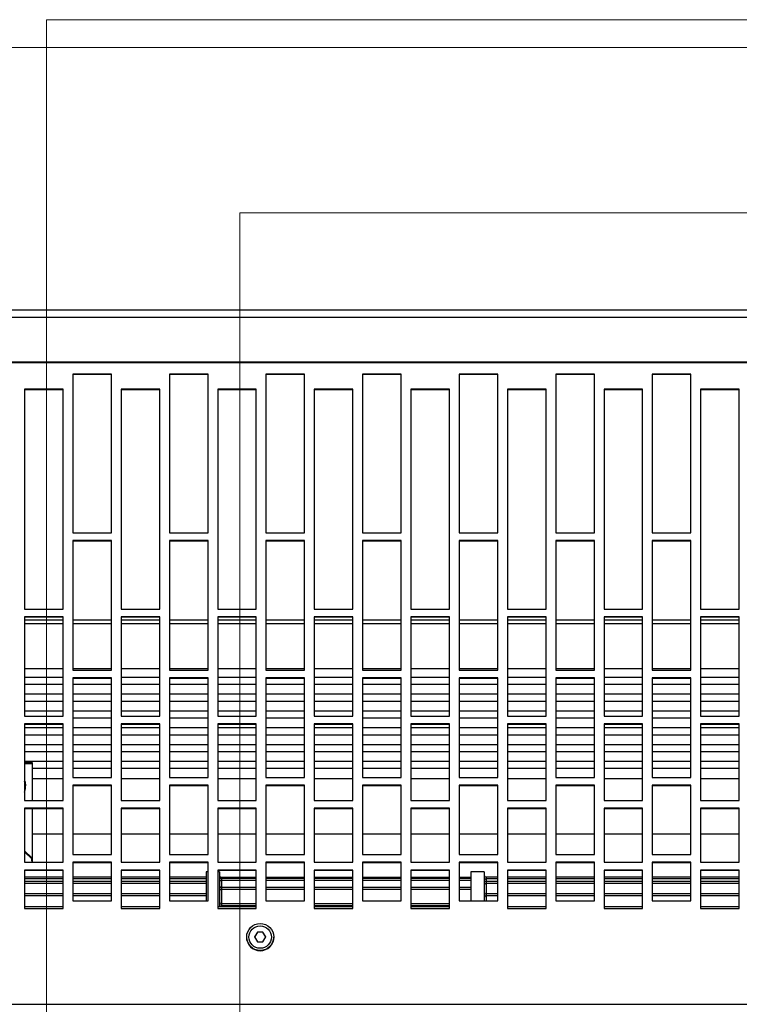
# Model space of a CAD drawing. Header units: millimetres. Extents: x -37728 to 44100, y 631619 to 691915.
# Tile 228 of 256: x 22473 to 22659, y 656957 to 657212. Entities that reach past the tile are written whole.
import ezdxf

# ---------------------------------------------------------------- set-up
doc = ezdxf.new("R2010")
doc.units = ezdxf.units.MM
doc.layers.add('_XREF', color=7, linetype='Continuous')
doc.layers.add('Sonniger opisy', color=255, linetype='Continuous')
doc.layers.add('I-FURN', color=252, linetype='Continuous', lineweight=5)
doc.layers.add('M-EQPM', color=252, linetype='Continuous', lineweight=5)

# ---------------------------------------------------------------- blocks, each defined once
blk = doc.blocks.new('G200E poziom')
at = {"color": 7, "linetype": 'Continuous'}
for p, q in [((24033.737, 12703.151), (23833.537, 12703.151)), ((24000.687, 12701.415), (24000.687, 12701.411)), ((24000.965, 12701.533), (24000.892, 12701.408)), ((24000.892, 12701.412), (24000.965, 12701.287)), ((24000.892, 12701.408), (24000.965, 12701.283)), ((24001.181, 12701.408), (24001.109, 12701.533)), ((24001.109, 12701.287), (24001.181, 12701.412)), ((24001.109, 12701.283), (24001.181, 12701.408)), ((24001.387, 12701.411), (24001.387, 12701.415)), ((24000.965, 12701.283), (24000.965, 12701.287)), ((24000.965, 12701.287), (24001.109, 12701.287)), ((24001.109, 12701.283), (24001.109, 12701.287)), ((23989.637, 12700.676), (23988.637, 12700.676)), ((23988.637, 12700.676), (23988.637, 12699.676)), ((23989.637, 12699.676), (23989.637, 12700.676)), ((23992.137, 12700.676), (23991.137, 12700.676)), ((23991.137, 12700.676), (23991.137, 12699.676)), ((23992.137, 12699.676), (23992.137, 12700.676)), ((23994.637, 12700.676), (23993.637, 12700.676)), ((23993.637, 12700.676), (23993.637, 12699.676)), ((23994.637, 12699.676), (23994.637, 12700.676)), ((23997.137, 12700.676), (23996.137, 12700.676)), ((23996.137, 12700.676), (23996.137, 12699.676)), ((23997.137, 12699.676), (23997.137, 12700.676)), ((23999.637, 12700.676), (23998.637, 12700.676)), ((23998.637, 12700.676), (23998.637, 12699.676)), ((23999.637, 12699.676), (23999.637, 12700.676)), ((24002.137, 12700.676), (24001.137, 12700.676)), ((24001.137, 12700.676), (24001.137, 12699.676)), ((24002.137, 12699.676), (24002.137, 12700.676)), ((24004.637, 12700.676), (24003.637, 12700.676)), ((24003.637, 12700.676), (24003.637, 12699.676)), ((24004.637, 12699.676), (24004.637, 12700.676)), ((24007.137, 12700.676), (24006.137, 12700.676)), ((24006.137, 12700.676), (24006.137, 12699.676)), ((24007.137, 12699.676), (24007.137, 12700.676)), ((23989.637, 12700.621), (23988.637, 12700.621)), ((23989.887, 12700.476), (23989.887, 12699.476)), ((23990.887, 12700.476), (23989.887, 12700.476)), ((23990.887, 12699.476), (23990.887, 12700.476)), ((23992.137, 12700.621), (23991.137, 12700.621)), ((23992.387, 12700.476), (23992.387, 12699.476)), ((23993.387, 12700.476), (23992.387, 12700.476)), ((23993.387, 12699.476), (23993.387, 12700.476)), ((23994.637, 12700.621), (23993.637, 12700.621)), ((23994.887, 12700.476), (23994.887, 12699.476)), ((23995.887, 12700.476), (23994.887, 12700.476)), ((23995.237, 12699.721), (23995.237, 12700.476)), ((23995.587, 12699.721), (23995.587, 12700.476)), ((23995.887, 12699.476), (23995.887, 12700.476)), ((23997.137, 12700.621), (23996.137, 12700.621)), ((23996.137, 12700.553), (23997.137, 12700.553)), ((23997.387, 12700.476), (23997.387, 12699.476)), ((23998.387, 12700.476), (23997.387, 12700.476)), ((23998.387, 12699.476), (23998.387, 12700.476)), ((23999.637, 12700.621), (23998.637, 12700.621)), ((23998.637, 12700.553), (23999.637, 12700.553)), ((23999.887, 12700.476), (23999.887, 12699.476)), ((24000.887, 12700.476), (23999.887, 12700.476)), ((24000.887, 12699.476), (24000.887, 12700.476)), ((24002.137, 12700.621), (24001.137, 12700.621)), ((24001.137, 12700.553), (24002.037, 12700.553)), ((24002.037, 12700.553), (24002.037, 12700.603)), ((24002.087, 12699.721), (24002.087, 12700.621)), ((24002.387, 12700.476), (24002.387, 12699.476)), ((24003.387, 12700.476), (24002.387, 12700.476)), ((24002.437, 12699.721), (24002.437, 12700.476)), ((24003.387, 12699.476), (24003.387, 12700.476)), ((24004.637, 12700.621), (24003.637, 12700.621)), ((24004.887, 12700.476), (24004.887, 12699.476)), ((24005.887, 12700.476), (24004.887, 12700.476)), ((24005.887, 12699.476), (24005.887, 12700.476)), ((24007.137, 12700.621), (24006.137, 12700.621)), ((23988.637, 12700.295), (23989.637, 12700.295)), ((23989.887, 12700.295), (23990.887, 12700.295)), ((23991.137, 12700.295), (23992.137, 12700.295)), ((23992.387, 12700.295), (23993.387, 12700.295)), ((23993.637, 12700.295), (23994.637, 12700.295)), ((23994.887, 12700.295), (23995.187, 12700.295)), ((23995.587, 12700.129), (23995.887, 12700.129)), ((23996.137, 12700.129), (23997.137, 12700.129)), ((23997.387, 12700.129), (23998.387, 12700.129)), ((23998.637, 12700.129), (23999.637, 12700.129)), ((23999.887, 12700.129), (24000.887, 12700.129)), ((24001.137, 12700.129), (24002.037, 12700.129)), ((24002.437, 12700.295), (24003.387, 12700.295)), ((24003.637, 12700.295), (24004.637, 12700.295)), ((24004.887, 12700.295), (24005.887, 12700.295)), ((24006.137, 12700.295), (24007.137, 12700.295)), ((23988.637, 12699.977), (23989.637, 12699.977)), ((23989.887, 12699.977), (23990.887, 12699.977)), ((23991.137, 12699.977), (23992.137, 12699.977)), ((23992.387, 12699.977), (23993.387, 12699.977)), ((23993.637, 12699.977), (23994.637, 12699.977)), ((23994.887, 12699.977), (23995.187, 12699.977)), ((23995.587, 12699.899), (23995.887, 12699.899)), ((23995.587, 12699.868), (23995.887, 12699.868)), ((23996.137, 12699.899), (23997.137, 12699.899)), ((23996.137, 12699.868), (23997.137, 12699.868)), ((23997.387, 12699.899), (23998.387, 12699.899)), ((23997.387, 12699.868), (23998.387, 12699.868)), ((23998.637, 12699.899), (23999.637, 12699.899)), ((23998.637, 12699.868), (23999.637, 12699.868)), ((23999.887, 12699.899), (24000.887, 12699.899)), ((23999.887, 12699.868), (24000.887, 12699.868)), ((24001.137, 12699.899), (24002.037, 12699.899)), ((24001.137, 12699.868), (24002.037, 12699.868)), ((24002.437, 12699.977), (24003.387, 12699.977)), ((24003.637, 12699.977), (24004.637, 12699.977)), ((24004.887, 12699.977), (24005.887, 12699.977)), ((24006.137, 12699.977), (24007.137, 12699.977)), ((23988.637, 12699.857), (23989.637, 12699.857)), ((23988.637, 12699.69), (23989.637, 12699.69)), ((23988.637, 12699.676), (23989.637, 12699.676)), ((23989.887, 12699.857), (23990.887, 12699.857)), ((23991.137, 12699.857), (23992.137, 12699.857)), ((23991.137, 12699.69), (23992.137, 12699.69)), ((23991.137, 12699.676), (23992.137, 12699.676)), ((23992.387, 12699.857), (23993.387, 12699.857)), ((23993.637, 12699.857), (23994.637, 12699.857)), ((23993.637, 12699.69), (23994.637, 12699.69)), ((23993.637, 12699.676), (23994.637, 12699.676)), ((23994.887, 12699.857), (23995.187, 12699.857)), ((23995.237, 12699.721), (23995.587, 12699.721)), ((23996.137, 12699.69), (23997.137, 12699.69)), ((23996.137, 12699.676), (23997.137, 12699.676)), ((23998.637, 12699.69), (23999.637, 12699.69)), ((23998.637, 12699.676), (23999.637, 12699.676)), ((24001.137, 12699.69), (24002.137, 12699.69)), ((24001.137, 12699.676), (24002.137, 12699.676)), ((24002.087, 12699.721), (24002.137, 12699.721)), ((24002.387, 12699.721), (24002.437, 12699.721)), ((24002.437, 12699.857), (24003.387, 12699.857)), ((24003.637, 12699.857), (24004.637, 12699.857)), ((24003.637, 12699.69), (24004.637, 12699.69)), ((24003.637, 12699.676), (24004.637, 12699.676)), ((24004.887, 12699.857), (24005.887, 12699.857)), ((24006.137, 12699.857), (24007.137, 12699.857)), ((24006.137, 12699.69), (24007.137, 12699.69)), ((24006.137, 12699.676), (24007.137, 12699.676)), ((23989.637, 12699.476), (23988.637, 12699.476)), ((23988.637, 12699.476), (23988.637, 12698.078)), ((23989.637, 12698.078), (23989.637, 12699.476)), ((23989.887, 12699.49), (23990.887, 12699.49)), ((23989.887, 12699.476), (23990.887, 12699.476)), ((23992.137, 12699.476), (23991.137, 12699.476)), ((23991.137, 12699.476), (23991.137, 12698.078)), ((23992.137, 12698.078), (23992.137, 12699.476)), ((23992.387, 12699.49), (23993.387, 12699.49)), ((23992.387, 12699.476), (23993.387, 12699.476)), ((23994.637, 12699.476), (23993.637, 12699.476)), ((23993.637, 12699.476), (23993.637, 12698.078)), ((23994.637, 12698.078), (23994.637, 12699.476)), ((23994.887, 12699.49), (23995.887, 12699.49)), ((23994.887, 12699.476), (23995.887, 12699.476)), ((23997.137, 12699.476), (23996.137, 12699.476)), ((23996.137, 12699.476), (23996.137, 12698.078)), ((23997.137, 12698.078), (23997.137, 12699.476)), ((23997.387, 12699.49), (23998.387, 12699.49)), ((23997.387, 12699.476), (23998.387, 12699.476)), ((23999.637, 12699.476), (23998.637, 12699.476)), ((23998.637, 12699.476), (23998.637, 12698.078)), ((23999.637, 12698.078), (23999.637, 12699.476)), ((23999.887, 12699.49), (24000.887, 12699.49)), ((23999.887, 12699.476), (24000.887, 12699.476)), ((24002.137, 12699.476), (24001.137, 12699.476)), ((24001.137, 12699.476), (24001.137, 12698.078)), ((24002.137, 12698.078), (24002.137, 12699.476)), ((24002.387, 12699.49), (24003.387, 12699.49)), ((24002.387, 12699.476), (24003.387, 12699.476)), ((24004.637, 12699.476), (24003.637, 12699.476)), ((24003.637, 12699.476), (24003.637, 12698.078)), ((24004.637, 12698.078), (24004.637, 12699.476)), ((24004.887, 12699.49), (24005.887, 12699.49)), ((24004.887, 12699.476), (24005.887, 12699.476)), ((24007.137, 12699.476), (24006.137, 12699.476)), ((24006.137, 12699.476), (24006.137, 12698.078)), ((24006.937, 12698.093), (24006.937, 12699.476)), ((24006.946, 12699.451), (24006.946, 12699.385)), ((24006.946, 12699.385), (24007.137, 12699.207)), ((24006.946, 12699.385), (24006.946, 12699.357)), ((24006.946, 12699.357), (24007.137, 12699.178)), ((24007.137, 12698.078), (24007.137, 12699.476)), ((23989.887, 12699.276), (23989.887, 12697.481)), ((23990.887, 12699.276), (23989.887, 12699.276)), ((23990.887, 12697.481), (23990.887, 12699.276)), ((23992.387, 12699.276), (23992.387, 12697.481)), ((23993.387, 12699.276), (23992.387, 12699.276)), ((23993.387, 12697.481), (23993.387, 12699.276)), ((23994.887, 12699.276), (23994.887, 12697.481)), ((23995.887, 12699.276), (23994.887, 12699.276)), ((23995.887, 12697.481), (23995.887, 12699.276)), ((23997.387, 12699.276), (23997.387, 12697.481)), ((23998.387, 12699.276), (23997.387, 12699.276)), ((23998.387, 12697.481), (23998.387, 12699.276)), ((23999.887, 12699.276), (23999.887, 12697.481)), ((24000.887, 12699.276), (23999.887, 12699.276)), ((24000.887, 12697.481), (24000.887, 12699.276)), ((24002.387, 12699.276), (24002.387, 12697.481)), ((24003.387, 12699.276), (24002.387, 12699.276)), ((24003.387, 12697.481), (24003.387, 12699.276)), ((24004.887, 12699.276), (24004.887, 12697.481)), ((24005.887, 12699.276), (24004.887, 12699.276)), ((24005.887, 12697.481), (24005.887, 12699.276)), ((23989.637, 12698.74), (23988.637, 12698.74)), ((23990.887, 12698.74), (23989.887, 12698.74)), ((23992.137, 12698.74), (23991.137, 12698.74)), ((23993.387, 12698.74), (23992.387, 12698.74)), ((23994.637, 12698.74), (23993.637, 12698.74)), ((23995.887, 12698.74), (23994.887, 12698.74)), ((23997.137, 12698.74), (23996.137, 12698.74)), ((23998.387, 12698.74), (23997.387, 12698.74)), ((23999.637, 12698.74), (23998.637, 12698.74)), ((24000.887, 12698.74), (23999.887, 12698.74)), ((24002.137, 12698.74), (24001.137, 12698.74)), ((24003.387, 12698.74), (24002.387, 12698.74)), ((24004.637, 12698.74), (24003.637, 12698.74)), ((24005.887, 12698.74), (24004.887, 12698.74)), ((24006.937, 12698.74), (24006.137, 12698.74)), ((23988.637, 12698.093), (23989.637, 12698.093)), ((23988.637, 12698.078), (23989.637, 12698.078)), ((23991.137, 12698.093), (23992.137, 12698.093)), ((23991.137, 12698.078), (23992.137, 12698.078)), ((23993.637, 12698.093), (23994.637, 12698.093)), ((23993.637, 12698.078), (23994.637, 12698.078)), ((23996.137, 12698.093), (23997.137, 12698.093)), ((23996.137, 12698.078), (23997.137, 12698.078)), ((23998.637, 12698.093), (23999.637, 12698.093)), ((23998.637, 12698.078), (23999.637, 12698.078)), ((24001.137, 12698.093), (24002.137, 12698.093)), ((24001.137, 12698.078), (24002.137, 12698.078)), ((24003.637, 12698.093), (24004.637, 12698.093)), ((24003.637, 12698.078), (24004.637, 12698.078)), ((24006.137, 12698.093), (24007.137, 12698.093)), ((24006.137, 12698.078), (24007.137, 12698.078)), ((23989.637, 12697.879), (23988.637, 12697.879)), ((23988.637, 12697.879), (23988.637, 12695.89)), ((23989.637, 12695.89), (23989.637, 12697.879)), ((23992.137, 12697.879), (23991.137, 12697.879)), ((23991.137, 12697.879), (23991.137, 12695.89)), ((23992.137, 12695.89), (23992.137, 12697.879)), ((23994.637, 12697.879), (23993.637, 12697.879)), ((23993.637, 12697.879), (23993.637, 12695.89)), ((23994.637, 12695.89), (23994.637, 12697.879)), ((23997.137, 12697.879), (23996.137, 12697.879)), ((23996.137, 12697.879), (23996.137, 12695.89)), ((23997.137, 12695.89), (23997.137, 12697.879)), ((23999.637, 12697.879), (23998.637, 12697.879)), ((23998.637, 12697.879), (23998.637, 12695.89)), ((23999.637, 12695.89), (23999.637, 12697.879)), ((24002.137, 12697.879), (24001.137, 12697.879)), ((24001.137, 12697.879), (24001.137, 12695.89)), ((24002.137, 12695.89), (24002.137, 12697.879)), ((24004.637, 12697.879), (24003.637, 12697.879)), ((24003.637, 12697.879), (24003.637, 12695.89)), ((24004.637, 12695.89), (24004.637, 12697.879)), ((24007.137, 12697.879), (24006.137, 12697.879)), ((24006.137, 12697.879), (24006.137, 12695.89)), ((24006.937, 12696.925), (24006.937, 12697.879)), ((24007.137, 12695.89), (24007.137, 12697.879)), ((24007.137, 12697.659), (24007.125, 12697.622)), ((23989.887, 12697.495), (23990.887, 12697.495)), ((23989.887, 12697.481), (23990.887, 12697.481)), ((23992.387, 12697.495), (23993.387, 12697.495)), ((23992.387, 12697.481), (23993.387, 12697.481)), ((23994.887, 12697.495), (23995.887, 12697.495)), ((23994.887, 12697.481), (23995.887, 12697.481)), ((23997.387, 12697.495), (23998.387, 12697.495)), ((23997.387, 12697.481), (23998.387, 12697.481)), ((23999.887, 12697.495), (24000.887, 12697.495)), ((23999.887, 12697.481), (24000.887, 12697.481)), ((24002.387, 12697.495), (24003.387, 12697.495)), ((24002.387, 12697.481), (24003.387, 12697.481)), ((24004.887, 12697.495), (24005.887, 12697.495)), ((24004.887, 12697.481), (24005.887, 12697.481)), ((24007.109, 12697.518), (24007.109, 12697.497)), ((23989.637, 12697.304), (23988.637, 12697.304)), ((23989.887, 12697.282), (23989.887, 12694.7)), ((23990.887, 12697.282), (23989.887, 12697.282)), ((23990.887, 12694.7), (23990.887, 12697.282)), ((23992.137, 12697.304), (23991.137, 12697.304)), ((23992.387, 12697.282), (23992.387, 12694.7)), ((23993.387, 12697.282), (23992.387, 12697.282)), ((23993.387, 12694.7), (23993.387, 12697.282)), ((23994.637, 12697.304), (23993.637, 12697.304)), ((23994.887, 12697.282), (23994.887, 12694.7)), ((23995.887, 12697.282), (23994.887, 12697.282)), ((23995.887, 12694.7), (23995.887, 12697.282)), ((23997.137, 12697.304), (23996.137, 12697.304)), ((23997.387, 12697.282), (23997.387, 12694.7)), ((23998.387, 12697.282), (23997.387, 12697.282)), ((23998.387, 12694.7), (23998.387, 12697.282)), ((23999.637, 12697.304), (23998.637, 12697.304)), ((23999.887, 12697.282), (23999.887, 12694.7)), ((24000.887, 12697.282), (23999.887, 12697.282)), ((24000.887, 12694.7), (24000.887, 12697.282)), ((24002.137, 12697.304), (24001.137, 12697.304)), ((24002.387, 12697.282), (24002.387, 12694.7)), ((24003.387, 12697.282), (24002.387, 12697.282)), ((24003.387, 12694.7), (24003.387, 12697.282)), ((24004.637, 12697.304), (24003.637, 12697.304)), ((24004.887, 12697.282), (24004.887, 12694.7)), ((24005.887, 12697.282), (24004.887, 12697.282)), ((24005.887, 12694.7), (24005.887, 12697.282)), ((24006.937, 12697.304), (24006.137, 12697.304)), ((23989.637, 12697.043), (23988.637, 12697.043)), ((23988.637, 12696.869), (23989.637, 12696.869)), ((23990.887, 12697.043), (23989.887, 12697.043)), ((23989.887, 12696.869), (23990.887, 12696.869)), ((23992.137, 12697.043), (23991.137, 12697.043)), ((23991.137, 12696.869), (23992.137, 12696.869)), ((23993.387, 12697.043), (23992.387, 12697.043)), ((23992.387, 12696.869), (23993.387, 12696.869)), ((23994.637, 12697.043), (23993.637, 12697.043)), ((23993.637, 12696.869), (23994.637, 12696.869)), ((23995.887, 12697.043), (23994.887, 12697.043)), ((23994.887, 12696.869), (23995.887, 12696.869)), ((23997.137, 12697.043), (23996.137, 12697.043)), ((23996.137, 12696.869), (23997.137, 12696.869)), ((23998.387, 12697.043), (23997.387, 12697.043)), ((23997.387, 12696.869), (23998.387, 12696.869)), ((23999.637, 12697.043), (23998.637, 12697.043)), ((23998.637, 12696.869), (23999.637, 12696.869)), ((24000.887, 12697.043), (23999.887, 12697.043)), ((23999.887, 12696.869), (24000.887, 12696.869)), ((24002.137, 12697.043), (24001.137, 12697.043)), ((24001.137, 12696.869), (24002.137, 12696.869)), ((24003.387, 12697.043), (24002.387, 12697.043)), ((24002.387, 12696.869), (24003.387, 12696.869)), ((24004.637, 12697.043), (24003.637, 12697.043)), ((24003.637, 12696.869), (24004.637, 12696.869)), ((24005.887, 12697.043), (24004.887, 12697.043)), ((24004.887, 12696.869), (24005.887, 12696.869)), ((24006.937, 12697.043), (24006.137, 12697.043)), ((24006.137, 12696.869), (24007.137, 12696.869)), ((24006.937, 12696.889), (24006.937, 12696.925)), ((24006.937, 12696.925), (24007.137, 12696.925)), ((24006.937, 12696.889), (24007.137, 12696.889)), ((23989.637, 12696.608), (23988.637, 12696.608)), ((23990.887, 12696.608), (23989.887, 12696.608)), ((23992.137, 12696.608), (23991.137, 12696.608)), ((23993.387, 12696.608), (23992.387, 12696.608)), ((23994.637, 12696.608), (23993.637, 12696.608)), ((23995.887, 12696.608), (23994.887, 12696.608)), ((23997.137, 12696.608), (23996.137, 12696.608)), ((23998.387, 12696.608), (23997.387, 12696.608)), ((23999.637, 12696.608), (23998.637, 12696.608)), ((24000.887, 12696.608), (23999.887, 12696.608)), ((24002.137, 12696.608), (24001.137, 12696.608)), ((24003.387, 12696.608), (24002.387, 12696.608)), ((24004.637, 12696.608), (24003.637, 12696.608)), ((24005.887, 12696.608), (24004.887, 12696.608)), ((24007.137, 12696.608), (24006.137, 12696.608)), ((23988.637, 12696.434), (23989.637, 12696.434)), ((23989.887, 12696.434), (23990.887, 12696.434)), ((23991.137, 12696.434), (23992.137, 12696.434)), ((23992.387, 12696.434), (23993.387, 12696.434)), ((23993.637, 12696.434), (23994.637, 12696.434)), ((23994.887, 12696.434), (23995.887, 12696.434)), ((23996.137, 12696.434), (23997.137, 12696.434)), ((23997.387, 12696.434), (23998.387, 12696.434)), ((23998.637, 12696.434), (23999.637, 12696.434)), ((23999.887, 12696.434), (24000.887, 12696.434)), ((24001.137, 12696.434), (24002.137, 12696.434)), ((24002.387, 12696.434), (24003.387, 12696.434)), ((24003.637, 12696.434), (24004.637, 12696.434)), ((24004.887, 12696.434), (24005.887, 12696.434)), ((24006.137, 12696.434), (24007.137, 12696.434)), ((23989.637, 12696.173), (23988.637, 12696.173)), ((23990.887, 12696.173), (23989.887, 12696.173)), ((23992.137, 12696.173), (23991.137, 12696.173)), ((23993.387, 12696.173), (23992.387, 12696.173)), ((23994.637, 12696.173), (23993.637, 12696.173)), ((23995.887, 12696.173), (23994.887, 12696.173)), ((23997.137, 12696.173), (23996.137, 12696.173)), ((23998.387, 12696.173), (23997.387, 12696.173)), ((23999.637, 12696.173), (23998.637, 12696.173)), ((24000.887, 12696.173), (23999.887, 12696.173)), ((24002.137, 12696.173), (24001.137, 12696.173)), ((24003.387, 12696.173), (24002.387, 12696.173)), ((24004.637, 12696.173), (24003.637, 12696.173)), ((24005.887, 12696.173), (24004.887, 12696.173)), ((24007.137, 12696.173), (24006.137, 12696.173)), ((23988.637, 12695.999), (23989.637, 12695.999)), ((23988.637, 12695.905), (23989.637, 12695.905)), ((23988.637, 12695.89), (23989.637, 12695.89)), ((23989.887, 12695.999), (23990.887, 12695.999)), ((23991.137, 12695.999), (23992.137, 12695.999)), ((23991.137, 12695.905), (23992.137, 12695.905)), ((23991.137, 12695.89), (23992.137, 12695.89)), ((23992.387, 12695.999), (23993.387, 12695.999)), ((23993.637, 12695.999), (23994.637, 12695.999)), ((23993.637, 12695.905), (23994.637, 12695.905)), ((23993.637, 12695.89), (23994.637, 12695.89)), ((23994.887, 12695.999), (23995.887, 12695.999)), ((23996.137, 12695.999), (23997.137, 12695.999)), ((23996.137, 12695.905), (23997.137, 12695.905)), ((23996.137, 12695.89), (23997.137, 12695.89)), ((23997.387, 12695.999), (23998.387, 12695.999)), ((23998.637, 12695.999), (23999.637, 12695.999)), ((23998.637, 12695.905), (23999.637, 12695.905)), ((23998.637, 12695.89), (23999.637, 12695.89)), ((23999.887, 12695.999), (24000.887, 12695.999)), ((24001.137, 12695.999), (24002.137, 12695.999)), ((24001.137, 12695.905), (24002.137, 12695.905)), ((24001.137, 12695.89), (24002.137, 12695.89)), ((24002.387, 12695.999), (24003.387, 12695.999)), ((24003.637, 12695.999), (24004.637, 12695.999)), ((24003.637, 12695.905), (24004.637, 12695.905)), ((24003.637, 12695.89), (24004.637, 12695.89)), ((24004.887, 12695.999), (24005.887, 12695.999)), ((24006.137, 12695.999), (24007.137, 12695.999)), ((24006.137, 12695.905), (24007.137, 12695.905)), ((24006.137, 12695.89), (24007.137, 12695.89)), ((23989.637, 12695.692), (23988.637, 12695.692)), ((23988.637, 12695.692), (23988.637, 12693.118)), ((23988.637, 12695.563), (23989.637, 12695.563)), ((23989.637, 12693.118), (23989.637, 12695.692)), ((23990.887, 12695.737), (23989.887, 12695.737)), ((23989.887, 12695.563), (23990.887, 12695.563)), ((23992.137, 12695.692), (23991.137, 12695.692)), ((23991.137, 12695.692), (23991.137, 12693.118)), ((23991.137, 12695.563), (23992.137, 12695.563)), ((23992.137, 12693.118), (23992.137, 12695.692)), ((23993.387, 12695.737), (23992.387, 12695.737)), ((23992.387, 12695.563), (23993.387, 12695.563)), ((23994.637, 12695.692), (23993.637, 12695.692)), ((23993.637, 12695.692), (23993.637, 12693.118)), ((23993.637, 12695.563), (23994.637, 12695.563)), ((23994.637, 12693.118), (23994.637, 12695.692)), ((23995.887, 12695.737), (23994.887, 12695.737)), ((23994.887, 12695.563), (23995.887, 12695.563)), ((23997.137, 12695.692), (23996.137, 12695.692)), ((23996.137, 12695.692), (23996.137, 12693.118)), ((23996.137, 12695.563), (23997.137, 12695.563)), ((23997.137, 12693.118), (23997.137, 12695.692)), ((23998.387, 12695.737), (23997.387, 12695.737)), ((23997.387, 12695.563), (23998.387, 12695.563)), ((23999.637, 12695.692), (23998.637, 12695.692)), ((23998.637, 12695.692), (23998.637, 12693.118)), ((23998.637, 12695.563), (23999.637, 12695.563)), ((23999.637, 12693.118), (23999.637, 12695.692)), ((24000.887, 12695.737), (23999.887, 12695.737)), ((23999.887, 12695.563), (24000.887, 12695.563)), ((24002.137, 12695.692), (24001.137, 12695.692)), ((24001.137, 12695.692), (24001.137, 12693.118)), ((24001.137, 12695.563), (24002.137, 12695.563)), ((24002.137, 12693.118), (24002.137, 12695.692)), ((24003.387, 12695.737), (24002.387, 12695.737)), ((24002.387, 12695.563), (24003.387, 12695.563)), ((24004.637, 12695.692), (24003.637, 12695.692)), ((24003.637, 12695.692), (24003.637, 12693.118)), ((24003.637, 12695.563), (24004.637, 12695.563)), ((24004.637, 12693.118), (24004.637, 12695.692)), ((24005.887, 12695.737), (24004.887, 12695.737)), ((24004.887, 12695.563), (24005.887, 12695.563)), ((24007.137, 12695.692), (24006.137, 12695.692)), ((24006.137, 12695.692), (24006.137, 12693.118)), ((24006.137, 12695.563), (24007.137, 12695.563)), ((24007.137, 12693.118), (24007.137, 12695.692)), ((23989.637, 12695.302), (23988.637, 12695.302)), ((23990.887, 12695.302), (23989.887, 12695.302)), ((23992.137, 12695.302), (23991.137, 12695.302)), ((23993.387, 12695.302), (23992.387, 12695.302)), ((23994.637, 12695.302), (23993.637, 12695.302)), ((23995.887, 12695.302), (23994.887, 12695.302)), ((23997.137, 12695.302), (23996.137, 12695.302)), ((23998.387, 12695.302), (23997.387, 12695.302)), ((23999.637, 12695.302), (23998.637, 12695.302)), ((24000.887, 12695.302), (23999.887, 12695.302)), ((24002.137, 12695.302), (24001.137, 12695.302)), ((24003.387, 12695.302), (24002.387, 12695.302)), ((24004.637, 12695.302), (24003.637, 12695.302)), ((24005.887, 12695.302), (24004.887, 12695.302)), ((24007.137, 12695.302), (24006.137, 12695.302)), ((23988.637, 12695.128), (23989.637, 12695.128)), ((23989.887, 12695.128), (23990.887, 12695.128)), ((23991.137, 12695.128), (23992.137, 12695.128)), ((23992.387, 12695.128), (23993.387, 12695.128)), ((23993.637, 12695.128), (23994.637, 12695.128)), ((23994.887, 12695.128), (23995.887, 12695.128)), ((23996.137, 12695.128), (23997.137, 12695.128)), ((23997.387, 12695.128), (23998.387, 12695.128)), ((23998.637, 12695.128), (23999.637, 12695.128)), ((23999.887, 12695.128), (24000.887, 12695.128)), ((24001.137, 12695.128), (24002.137, 12695.128)), ((24002.387, 12695.128), (24003.387, 12695.128)), ((24003.637, 12695.128), (24004.637, 12695.128)), ((24004.887, 12695.128), (24005.887, 12695.128)), ((24006.137, 12695.128), (24007.137, 12695.128)), ((23989.637, 12694.867), (23988.637, 12694.867)), ((23990.887, 12694.867), (23989.887, 12694.867)), ((23992.137, 12694.867), (23991.137, 12694.867)), ((23993.387, 12694.867), (23992.387, 12694.867)), ((23994.637, 12694.867), (23993.637, 12694.867)), ((23995.887, 12694.867), (23994.887, 12694.867)), ((23997.137, 12694.867), (23996.137, 12694.867)), ((23998.387, 12694.867), (23997.387, 12694.867)), ((23999.637, 12694.867), (23998.637, 12694.867)), ((24000.887, 12694.867), (23999.887, 12694.867)), ((24002.137, 12694.867), (24001.137, 12694.867)), ((24003.387, 12694.867), (24002.387, 12694.867)), ((24004.637, 12694.867), (24003.637, 12694.867)), ((24005.887, 12694.867), (24004.887, 12694.867)), ((24007.137, 12694.867), (24006.137, 12694.867)), ((23988.637, 12694.693), (23989.637, 12694.693)), ((23989.887, 12694.715), (23990.887, 12694.715)), ((23989.887, 12694.7), (23990.887, 12694.7)), ((23991.137, 12694.693), (23992.137, 12694.693)), ((23992.387, 12694.715), (23993.387, 12694.715)), ((23992.387, 12694.7), (23993.387, 12694.7)), ((23993.637, 12694.693), (23994.637, 12694.693)), ((23994.887, 12694.715), (23995.887, 12694.715)), ((23994.887, 12694.7), (23995.887, 12694.7)), ((23996.137, 12694.693), (23997.137, 12694.693)), ((23997.387, 12694.715), (23998.387, 12694.715)), ((23997.387, 12694.7), (23998.387, 12694.7)), ((23998.637, 12694.693), (23999.637, 12694.693)), ((23999.887, 12694.715), (24000.887, 12694.715)), ((23999.887, 12694.7), (24000.887, 12694.7)), ((24001.137, 12694.693), (24002.137, 12694.693)), ((24002.387, 12694.715), (24003.387, 12694.715)), ((24002.387, 12694.7), (24003.387, 12694.7)), ((24003.637, 12694.693), (24004.637, 12694.693)), ((24004.887, 12694.715), (24005.887, 12694.715)), ((24004.887, 12694.7), (24005.887, 12694.7)), ((24006.137, 12694.693), (24007.137, 12694.693)), ((23989.637, 12694.461), (23988.637, 12694.461)), ((23989.887, 12694.502), (23989.887, 12691.147)), ((23990.887, 12694.502), (23989.887, 12694.502)), ((23990.887, 12694.461), (23989.887, 12694.461)), ((23990.887, 12691.147), (23990.887, 12694.502)), ((23992.137, 12694.461), (23991.137, 12694.461)), ((23992.387, 12694.502), (23992.387, 12691.147)), ((23993.387, 12694.502), (23992.387, 12694.502)), ((23993.387, 12694.461), (23992.387, 12694.461)), ((23993.387, 12691.147), (23993.387, 12694.502)), ((23994.637, 12694.461), (23993.637, 12694.461)), ((23994.887, 12694.502), (23994.887, 12691.147)), ((23995.887, 12694.502), (23994.887, 12694.502)), ((23995.887, 12694.461), (23994.887, 12694.461)), ((23995.887, 12691.147), (23995.887, 12694.502)), ((23997.137, 12694.461), (23996.137, 12694.461)), ((23997.387, 12694.502), (23997.387, 12691.147)), ((23998.387, 12694.502), (23997.387, 12694.502)), ((23998.387, 12694.461), (23997.387, 12694.461)), ((23998.387, 12691.147), (23998.387, 12694.502)), ((23999.637, 12694.461), (23998.637, 12694.461)), ((23999.887, 12694.502), (23999.887, 12691.147)), ((24000.887, 12694.502), (23999.887, 12694.502)), ((24000.887, 12694.461), (23999.887, 12694.461)), ((24000.887, 12691.147), (24000.887, 12694.502)), ((24002.137, 12694.461), (24001.137, 12694.461)), ((24002.387, 12694.502), (24002.387, 12691.147)), ((24003.387, 12694.502), (24002.387, 12694.502)), ((24003.387, 12694.461), (24002.387, 12694.461)), ((24003.387, 12691.147), (24003.387, 12694.502)), ((24004.637, 12694.461), (24003.637, 12694.461)), ((24004.887, 12694.502), (24004.887, 12691.147)), ((24005.887, 12694.502), (24004.887, 12694.502)), ((24005.887, 12694.461), (24004.887, 12694.461)), ((24005.887, 12691.147), (24005.887, 12694.502)), ((24007.137, 12694.461), (24006.137, 12694.461)), ((23988.637, 12693.132), (23989.637, 12693.132)), ((23988.637, 12693.118), (23989.637, 12693.118)), ((23991.137, 12693.132), (23992.137, 12693.132)), ((23991.137, 12693.118), (23992.137, 12693.118)), ((23993.637, 12693.132), (23994.637, 12693.132)), ((23993.637, 12693.118), (23994.637, 12693.118)), ((23996.137, 12693.132), (23997.137, 12693.132)), ((23996.137, 12693.118), (23997.137, 12693.118)), ((23998.637, 12693.132), (23999.637, 12693.132)), ((23998.637, 12693.118), (23999.637, 12693.118)), ((24001.137, 12693.132), (24002.137, 12693.132)), ((24001.137, 12693.118), (24002.137, 12693.118)), ((24003.637, 12693.132), (24004.637, 12693.132)), ((24003.637, 12693.118), (24004.637, 12693.118)), ((24006.137, 12693.132), (24007.137, 12693.132)), ((24006.137, 12693.118), (24007.137, 12693.118)), ((23988.637, 12692.921), (23988.637, 12687.228)), ((23989.637, 12692.921), (23988.637, 12692.921)), ((23989.637, 12687.228), (23989.637, 12692.921)), ((23991.137, 12692.921), (23991.137, 12687.228)), ((23992.137, 12692.921), (23991.137, 12692.921)), ((23992.137, 12687.228), (23992.137, 12692.921)), ((23993.637, 12692.921), (23993.637, 12687.228)), ((23994.637, 12692.921), (23993.637, 12692.921)), ((23994.637, 12687.228), (23994.637, 12692.921)), ((23996.137, 12692.921), (23996.137, 12687.228)), ((23997.137, 12692.921), (23996.137, 12692.921)), ((23997.137, 12687.228), (23997.137, 12692.921)), ((23998.637, 12692.921), (23998.637, 12687.228)), ((23999.637, 12692.921), (23998.637, 12692.921)), ((23999.637, 12687.228), (23999.637, 12692.921)), ((24001.137, 12692.921), (24001.137, 12687.228)), ((24002.137, 12692.921), (24001.137, 12692.921)), ((24002.137, 12687.228), (24002.137, 12692.921)), ((24003.637, 12692.921), (24003.637, 12687.228)), ((24004.637, 12692.921), (24003.637, 12692.921)), ((24004.637, 12687.228), (24004.637, 12692.921)), ((24006.137, 12692.921), (24006.137, 12687.228)), ((24007.137, 12692.921), (24006.137, 12692.921)), ((24007.137, 12687.228), (24007.137, 12692.921)), ((23989.887, 12691.161), (23990.887, 12691.161)), ((23989.887, 12691.147), (23990.887, 12691.147)), ((23989.887, 12690.95), (23989.887, 12686.837)), ((23990.887, 12690.95), (23989.887, 12690.95)), ((23990.887, 12686.837), (23990.887, 12690.95)), ((23992.387, 12691.161), (23993.387, 12691.161)), ((23992.387, 12691.147), (23993.387, 12691.147)), ((23992.387, 12690.95), (23992.387, 12686.837)), ((23993.387, 12690.95), (23992.387, 12690.95)), ((23993.387, 12686.837), (23993.387, 12690.95)), ((23994.887, 12691.161), (23995.887, 12691.161)), ((23994.887, 12691.147), (23995.887, 12691.147)), ((23994.887, 12690.95), (23994.887, 12686.837)), ((23995.887, 12690.95), (23994.887, 12690.95)), ((23995.887, 12686.837), (23995.887, 12690.95)), ((23997.387, 12691.161), (23998.387, 12691.161)), ((23997.387, 12691.147), (23998.387, 12691.147)), ((23997.387, 12690.95), (23997.387, 12686.837)), ((23998.387, 12690.95), (23997.387, 12690.95)), ((23998.387, 12686.837), (23998.387, 12690.95)), ((23999.887, 12691.161), (24000.887, 12691.161)), ((23999.887, 12691.147), (24000.887, 12691.147)), ((23999.887, 12690.95), (23999.887, 12686.837)), ((24000.887, 12690.95), (23999.887, 12690.95)), ((24000.887, 12686.837), (24000.887, 12690.95)), ((24002.387, 12691.161), (24003.387, 12691.161)), ((24002.387, 12691.147), (24003.387, 12691.147)), ((24002.387, 12690.95), (24002.387, 12686.837)), ((24003.387, 12690.95), (24002.387, 12690.95)), ((24003.387, 12686.837), (24003.387, 12690.95)), ((24004.887, 12691.161), (24005.887, 12691.161)), ((24004.887, 12691.147), (24005.887, 12691.147)), ((24004.887, 12690.95), (24004.887, 12686.837)), ((24005.887, 12690.95), (24004.887, 12690.95)), ((24005.887, 12686.837), (24005.887, 12690.95)), ((23988.637, 12687.242), (23989.637, 12687.242)), ((23988.637, 12687.228), (23989.637, 12687.228)), ((23991.137, 12687.242), (23992.137, 12687.242)), ((23991.137, 12687.228), (23992.137, 12687.228)), ((23993.637, 12687.242), (23994.637, 12687.242)), ((23993.637, 12687.228), (23994.637, 12687.228)), ((23996.137, 12687.242), (23997.137, 12687.242)), ((23996.137, 12687.228), (23997.137, 12687.228)), ((23998.637, 12687.242), (23999.637, 12687.242)), ((23998.637, 12687.228), (23999.637, 12687.228)), ((24001.137, 12687.242), (24002.137, 12687.242)), ((24001.137, 12687.228), (24002.137, 12687.228)), ((24003.637, 12687.242), (24004.637, 12687.242)), ((24003.637, 12687.228), (24004.637, 12687.228)), ((24006.137, 12687.242), (24007.137, 12687.242)), ((24006.137, 12687.228), (24007.137, 12687.228)), ((23989.887, 12686.852), (23990.887, 12686.852)), ((23989.887, 12686.837), (23990.887, 12686.837)), ((23992.387, 12686.852), (23993.387, 12686.852)), ((23992.387, 12686.837), (23993.387, 12686.837)), ((23994.887, 12686.852), (23995.887, 12686.852)), ((23994.887, 12686.837), (23995.887, 12686.837)), ((23997.387, 12686.852), (23998.387, 12686.852)), ((23997.387, 12686.837), (23998.387, 12686.837)), ((23999.887, 12686.852), (24000.887, 12686.852)), ((23999.887, 12686.837), (24000.887, 12686.837)), ((24002.387, 12686.852), (24003.387, 12686.852)), ((24002.387, 12686.837), (24003.387, 12686.837)), ((24004.887, 12686.852), (24005.887, 12686.852)), ((24004.887, 12686.837), (24005.887, 12686.837)), ((23833.537, 12686.551), (24033.737, 12686.551)), ((23833.537, 12686.527), (24033.737, 12686.527)), ((23833.537, 12685.371), (24033.737, 12685.371)), ((23833.537, 12685.181), (24033.737, 12685.181))]:
    blk.add_line(p, q, dxfattribs=at)
at = {"color": 8, "linetype": 'Continuous'}
for p, q in [((23995.187, 12700.345), (23995.187, 12700.476)), ((23996.137, 12700.603), (23997.137, 12700.603)), ((23998.637, 12700.603), (23999.637, 12700.603)), ((24001.137, 12700.603), (24002.037, 12700.603)), ((24002.037, 12700.603), (24002.037, 12700.621)), ((24002.037, 12700.178), (24002.037, 12700.553)), ((23988.637, 12700.345), (23989.637, 12700.345)), ((23989.887, 12700.345), (23990.887, 12700.345)), ((23991.137, 12700.345), (23992.137, 12700.345)), ((23992.387, 12700.345), (23993.387, 12700.345)), ((23993.637, 12700.345), (23994.637, 12700.345)), ((23994.887, 12700.345), (23995.187, 12700.345)), ((23995.187, 12700.295), (23995.187, 12700.345)), ((23995.187, 12700.025), (23995.187, 12700.295)), ((23995.587, 12700.178), (23995.887, 12700.178)), ((23996.137, 12700.178), (23997.137, 12700.178)), ((23997.387, 12700.178), (23998.387, 12700.178)), ((23998.637, 12700.178), (23999.637, 12700.178)), ((23999.887, 12700.178), (24000.887, 12700.178)), ((24001.137, 12700.178), (24002.037, 12700.178)), ((24002.037, 12700.129), (24002.037, 12700.178)), ((24002.037, 12699.946), (24002.037, 12700.129)), ((24002.437, 12700.345), (24003.387, 12700.345)), ((24003.637, 12700.345), (24004.637, 12700.345)), ((24004.887, 12700.345), (24005.887, 12700.345)), ((24006.137, 12700.345), (24007.137, 12700.345)), ((23988.637, 12700.025), (23989.637, 12700.025)), ((23988.637, 12699.903), (23989.637, 12699.903)), ((23989.887, 12700.025), (23990.887, 12700.025)), ((23989.887, 12699.903), (23990.887, 12699.903)), ((23991.137, 12700.025), (23992.137, 12700.025)), ((23991.137, 12699.903), (23992.137, 12699.903)), ((23992.387, 12700.025), (23993.387, 12700.025)), ((23992.387, 12699.903), (23993.387, 12699.903)), ((23993.637, 12700.025), (23994.637, 12700.025)), ((23993.637, 12699.903), (23994.637, 12699.903)), ((23994.887, 12700.025), (23995.187, 12700.025)), ((23994.887, 12699.903), (23995.187, 12699.903)), ((23995.187, 12699.977), (23995.187, 12700.025)), ((23995.187, 12699.903), (23995.187, 12699.977)), ((23995.187, 12699.857), (23995.187, 12699.903)), ((23995.587, 12699.946), (23995.887, 12699.946)), ((23996.137, 12699.946), (23997.137, 12699.946)), ((23997.387, 12699.946), (23998.387, 12699.946)), ((23998.637, 12699.946), (23999.637, 12699.946)), ((23999.887, 12699.946), (24000.887, 12699.946)), ((24001.137, 12699.946), (24002.037, 12699.946)), ((24002.037, 12699.899), (24002.037, 12699.946)), ((24002.037, 12699.868), (24002.037, 12699.899)), ((24002.437, 12700.025), (24003.387, 12700.025)), ((24002.437, 12699.903), (24003.387, 12699.903)), ((24003.637, 12700.025), (24004.637, 12700.025)), ((24003.637, 12699.903), (24004.637, 12699.903)), ((24004.887, 12700.025), (24005.887, 12700.025)), ((24004.887, 12699.903), (24005.887, 12699.903)), ((24006.137, 12700.025), (24007.137, 12700.025)), ((24006.137, 12699.903), (24007.137, 12699.903)), ((23988.637, 12693.306), (23989.637, 12693.306)), ((23989.887, 12693.306), (23990.887, 12693.306)), ((23991.137, 12693.306), (23992.137, 12693.306)), ((23992.387, 12693.306), (23993.387, 12693.306)), ((23993.637, 12693.306), (23994.637, 12693.306)), ((23994.887, 12693.306), (23995.887, 12693.306)), ((23996.137, 12693.306), (23997.137, 12693.306)), ((23997.387, 12693.306), (23998.387, 12693.306)), ((23998.637, 12693.306), (23999.637, 12693.306)), ((23999.887, 12693.306), (24000.887, 12693.306)), ((24001.137, 12693.306), (24002.137, 12693.306)), ((24002.387, 12693.306), (24003.387, 12693.306)), ((24003.637, 12693.306), (24004.637, 12693.306)), ((24004.887, 12693.306), (24005.887, 12693.306)), ((24006.137, 12693.306), (24007.137, 12693.306)), ((23988.637, 12693.212), (23989.637, 12693.212)), ((23989.887, 12693.212), (23990.887, 12693.212)), ((23991.137, 12693.212), (23992.137, 12693.212)), ((23992.387, 12693.212), (23993.387, 12693.212)), ((23993.637, 12693.212), (23994.637, 12693.212)), ((23994.887, 12693.212), (23995.887, 12693.212)), ((23996.137, 12693.212), (23997.137, 12693.212)), ((23997.387, 12693.212), (23998.387, 12693.212)), ((23998.637, 12693.212), (23999.637, 12693.212)), ((23999.887, 12693.212), (24000.887, 12693.212)), ((24001.137, 12693.212), (24002.137, 12693.212)), ((24002.387, 12693.212), (24003.387, 12693.212)), ((24003.637, 12693.212), (24004.637, 12693.212)), ((24004.887, 12693.212), (24005.887, 12693.212)), ((24006.137, 12693.212), (24007.137, 12693.212))]:
    blk.add_line(p, q, dxfattribs=at)
at = {"color": 7, "linetype": 'Continuous'}
blk.add_lwpolyline([(24007.137, 12697.361), (24007.122, 12697.404), (24007.109, 12697.497)], dxfattribs=at)
for centre, radius in [((24001.036, 12701.411), 0.35), ((24001.037, 12701.411), 0.29)]:
    blk.add_circle(centre, radius, dxfattribs=at)
for centre, radius, start, end in [((24001.037, 12701.415), 0.35, 0.0537, 179.9463), ((23995.187, 12700.394), 0.0495, 269.4359, 359.4371), ((24002.037, 12700.503), 0.05, 359.9954, 90.0008), ((23995.187, 12700.245), 0.05, 0, 90), ((24002.038, 12700.227), 0.0491, 268.9374, 358.9017), ((24002.037, 12700.079), 0.05, 0, 90), ((23995.188, 12700.074), 0.0484, 268.085, 357.9607), ((23995.187, 12699.927), 0.05, 0, 90), ((24002.039, 12699.994), 0.0478, 267.2426, 356.9544), ((24002.037, 12699.849), 0.05, 0, 90), ((24002.037, 12699.818), 0.05, 0, 90), ((23995.187, 12699.807), 0.05, 0, 90), ((24007.461, 12697.518), 0.351, 162.7309, 202.7308)]:
    blk.add_arc(centre, radius, start, end, dxfattribs=at)
at = {"color": 8, "linetype": 'Continuous'}
for centre, radius, start, end in [((24002.037, 12700.653), 0.0501, 269.9731, 320.4974), ((23995.189, 12699.952), 0.0492, 267.6169, 342.2549)]:
    blk.add_arc(centre, radius, start, end, dxfattribs=at)
at = {"color": 7, "linetype": 'Continuous'}
for points, knots in [([(24001.109, 12701.533), (24001.085, 12701.532), (24001.037, 12701.532), (24000.989, 12701.532), (24000.965, 12701.533)], [0, 0, 0, 0, 0.4999794, 1, 1, 1, 1]), ([(24000.965, 12701.283), (24000.989, 12701.283), (24001.037, 12701.283), (24001.085, 12701.283), (24001.109, 12701.283)], [0, 0, 0, 0, 0.500021, 1, 1, 1, 1])]:
    blk.add_open_spline(points, degree=3, knots=knots, dxfattribs=at)
blk = doc.blocks.new('A$Cb58f729f')
at = {"layer": 'Sonniger opisy', "color": 0, "transparency": 33554687}
blk.add_blockref('G200E poziom', (-24049.891, -12688.774), dxfattribs=at)
blk = doc.blocks.new('HVAC_Air-Curtains_Tecnosystemi_Air-For3-Wall - 1000-V1-__-00_00 Przyziemie PB')
at = {"layer": 'M-EQPM', "color": 252}
blk.add_line((63808.453, 65719.962), (63964.253, 65719.962), dxfattribs=at)
blk = doc.blocks.new('Wycieraczka wew1 - Wycieraczka wew 2-9214828-__-00_00 Przyziemie PB')
at = {"layer": 'I-FURN', "color": 252}
for p, q in [((75, -15), (-75, -15)), ((-75, -15), (-75, -75)), ((-75, -75), (-75, -15)), ((-75, -15), (75, -15)), ((-70, -70), (-70, -20)), ((-70, -20), (70, -20))]:
    blk.add_line(p, q, dxfattribs=at)
blk = doc.blocks.new('A$C4e31ac75')
at = {"layer": 'I-FURN'}
blk.add_blockref('Wycieraczka wew1 - Wycieraczka wew 2-9214828-__-00_00 Przyziemie PB', (-597.95, 208.073), dxfattribs=at)
at = {"layer": 'M-EQPM'}
blk.add_blockref('HVAC_Air-Curtains_Tecnosystemi_Air-For3-Wall - 1000-V1-__-00_00 Przyziemie PB', (-64485.303, -65527.612), dxfattribs=at)

msp = doc.modelspace()

# ---------------------------------------------------------------- block references
at = {"layer": '_XREF', "xscale": 10, "yscale": 10, "zscale": 10}
msp.add_blockref('A$C4e31ac75', (29209.47, 655281.12), dxfattribs=at)

# ---------------------------------------------------------------- next in the draw order: block references
at = {"xscale": 10, "yscale": 10, "zscale": 10, "rotation": 180}
msp.add_blockref('A$Cb58f729f', (22046.71, 657100.76), dxfattribs=at)

doc.saveas('drawing.dxf')
